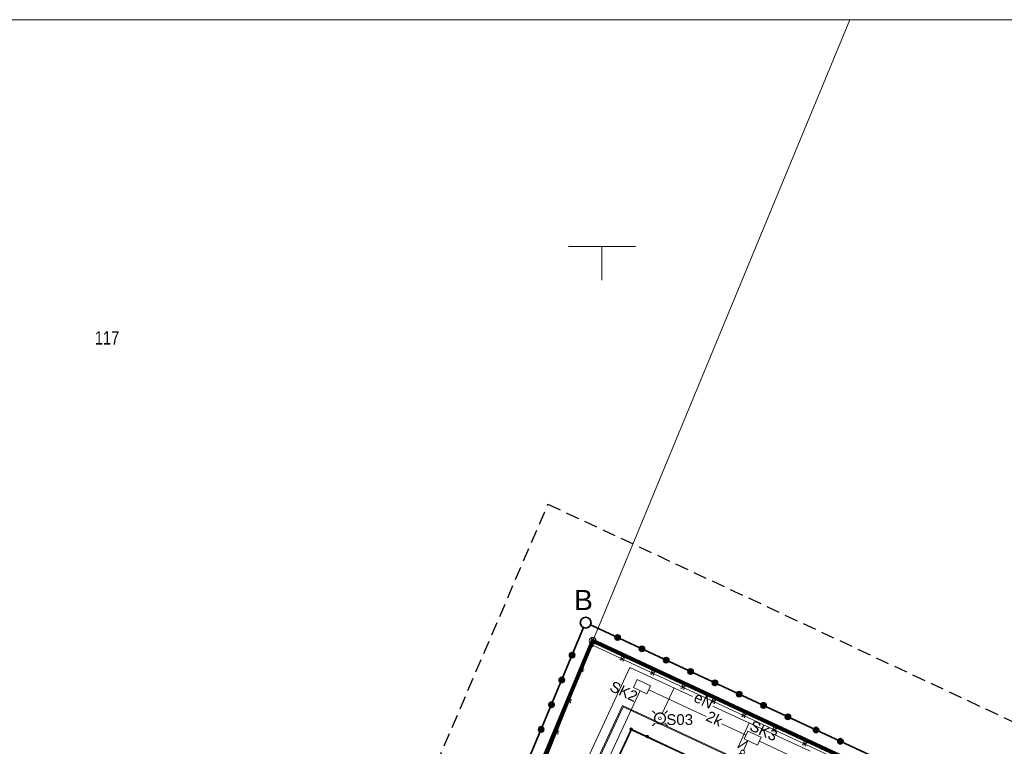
# Model space of a CAD drawing. Header units: millimetres. Extents: x -1269 to 2805, y -3872 to -312.
# Tile 12 of 19: x -1176 to -1103, y -3402 to -3348. Entities that reach past the tile are written whole.
import ezdxf
from ezdxf.enums import TextEntityAlignment as Align

# ---------------------------------------------------------------- set-up
doc = ezdxf.new("R2010")
doc.units = ezdxf.units.MM
for name, pattern in [('BORDER2', [22.225, 6.35, -3.175, 6.35, -3.175, 0, -3.175]), ('HIDDEN', [9.525, 6.35, -3.175]), ('L_0_04', [1.5, 1, -0.5])]:
    doc.linetypes.add(name, pattern=pattern)
doc.layers.get('0').update_dxf_attribs({"lineweight": 5})
for name, color, linetype, lineweight in [('A_boisko reflektory', 74, 'Continuous', 5), ('A_chodnik', 132, 'Continuous', 5), ('A_granica obszaru opracowania', 5, 'Continuous', 5), ('A_latarnie', 22, 'Continuous', 5), ('A_mapa vector', 253, 'Continuous', 5), ('A_ogrodzenie 1_2m', 24, 'Continuous', 5), ('A_ogrodzenie 2_4m', 45, 'Continuous', 5), ('A_pzt granica działki', 1, 'BORDER2', 5), ('IE_kk', 30, 'Continuous', 5), ('IE_nn', 240, 'Continuous', 5)]:
    doc.layers.add(name, color=color, linetype=linetype, lineweight=lineweight)
doc.styles.add('Arial', font='Arial.ttf')
doc.styles.get("Standard").update_dxf_attribs({"font": 'arial.ttf'})

# ---------------------------------------------------------------- blocks, each defined once
blk = doc.blocks.new('L_0_02_1')
at = {"color": 0}
blk.add_point((0, 0), dxfattribs=at)
blk = doc.blocks.new('L_0_02_2')
at = {"color": 0}
blk.add_point((0, 0), dxfattribs=at)
blk = doc.blocks.new('zw$F0AB')
at = {"layer": 'A_mapa vector', "linetype": 'CONTINUOUS', "lineweight": 0}
for p, q in [((135.767, 198.237), (154.933, 244.523)), ((85.147, 76.857), (135.767, 198.237)), ((135.767, 198.237), (177.927, 178.597))]:
    blk.add_line(p, q, dxfattribs=at)
at = {"layer": 'A_mapa vector', "color": 8, "linetype": 'ByBlock'}
blk.add_lwpolyline([(0, 244.523), (327.069, 244.523), (327.069, 0), (0, 0)], close=True, dxfattribs=at)
at = {"layer": 'A_mapa vector', "color": 8, "linetype": 'Continuous', "lineweight": 0, "flags": 128}
for points in [[(133.957, 227.617), (138.957, 227.617)], [(133.957, 227.617), (138.957, 227.617)], [(136.457, 225.117), (136.457, 227.617)], [(136.457, 225.117), (136.457, 227.617)]]:
    blk.add_lwpolyline(points, dxfattribs=at)
at = {"layer": 'A_mapa vector', "color": 8, "linetype": 'L_0_04', "lineweight": 25, "flags": 128}
blk.add_lwpolyline([(132.437, 208.417), (272.317, 142.967), (227.227, 59.257), (127.107, 42.427), (76.327, 77.727)], close=True, dxfattribs=at)
at = {"layer": 'A_mapa vector', "color": 8, "linetype": 'Continuous', "lineweight": 0}
blk.add_circle((135.767, 198.237), 0.25, dxfattribs=at)
at = {"layer": 'A_mapa vector', "color": 8}
blk.add_point((135.345, 197.044), dxfattribs=at)
at = {"layer": 'A_mapa vector', "color": 8, "linetype": 'Continuous', "xscale": 0.5, "yscale": 0.5, "zscale": 0.5}
for name, rotation in [('L_0_02_1', 67.51), ('L_0_02_1', 335.02), ('L_0_02_2', 247.36)]:
    blk.add_blockref(name, (135.767, 198.237), dxfattribs=dict(at, rotation=rotation))
at = {"layer": 'A_mapa vector', "color": 8, "style": 'Arial', "width": 0.78}
blk.add_text('117', height=1, dxfattribs=at).set_placement((98.667, 221.307), align=Align.TOP_LEFT)
blk = doc.blocks.new('zw$72B4')
at = {"layer": 'A_ogrodzenie 2_4m'}
for p, q in [((0.05, -0.05), (-0.05, 0.05)), ((-0.05, -0.05), (0.05, 0.05))]:
    blk.add_line(p, q, dxfattribs=at)
at = {"layer": 'A_ogrodzenie 2_4m', "linetype": 'HIDDEN', "ltscale": 0.01}
blk.add_lwpolyline([(-0.12, 0.12), (-0.12, -0.12), (0.12, -0.12), (0.12, 0.12)], close=True, dxfattribs=at)
at = {"layer": 'A_ogrodzenie 2_4m'}
blk.add_lwpolyline([(-0.05, 0.05), (-0.05, -0.05), (0.05, -0.05), (0.05, 0.05)], close=True, dxfattribs=at)
blk = doc.blocks.new('zw$4BF9')
at = {"layer": 'A_ogrodzenie 2_4m'}
blk.add_lwpolyline([(11.145, 8.054), (11.145, 8.054), (-89.687, 55.026), (-87.993, 59.248), (-87.56, 60.239), (-75.488, 90.173), (-59.845, 129.157), (-17.974, 109.652), (59.053, 73.799), (29.362, 14.847), (23.382, 7.169)], dxfattribs=at)
for p, rotation in [((-59.845, 129.157), 68.13611809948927), ((-57.579, 128.101), 65.02180580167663), ((-60.592, 127.296), 68.13611809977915), ((-55.313, 127.046), 65.02180580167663), ((-53.047, 125.99), 65.02180580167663), ((-61.523, 124.976), 68.13611809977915), ((-50.78, 124.934), 65.02180580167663), ((-48.514, 123.878), 65.02180580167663), ((-62.454, 122.655), 68.13611809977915), ((-46.248, 122.823), 65.02180580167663), ((-43.982, 121.767), 65.02180580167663)]:
    blk.add_blockref('zw$72B4', p, dxfattribs=dict(at, rotation=rotation))
blk = doc.blocks.new('zw$CE70')
at = {"layer": 'A_boisko reflektory'}
h = blk.add_hatch(color=256, dxfattribs=at)
h.dxf.hatch_style = 1
h.paths.add_polyline_path([(-0.875, 1.516), (-0.792, 2.372), (-1.658, 1.872)])
h = blk.add_hatch(color=256, dxfattribs=at)
h.dxf.hatch_style = 1
h.paths.add_polyline_path([(0.875, 1.516), (1.658, 1.872), (0.792, 2.372)])
for p, q in [((-0.114, 0.097), (-0.568, 0.884)), ((-0.027, 0.147), (-0.482, 0.934)), ((0.027, 0.147), (0.482, 0.934)), ((0.114, 0.097), (0.568, 0.884))]:
    blk.add_line(p, q, dxfattribs=at)
for points in [[(-1.658, 1.872), (-0.792, 2.372), (-0.092, 1.159), (-0.958, 0.659)], [(1.658, 1.872), (0.792, 2.372), (0.092, 1.159), (0.958, 0.659)]]:
    blk.add_lwpolyline(points, close=True, dxfattribs=at)
for points in [[(-1.658, 1.872), (-0.875, 1.516), (-0.792, 2.372)], [(0.792, 2.372), (0.875, 1.516), (1.658, 1.872)]]:
    blk.add_lwpolyline(points, dxfattribs=at)
blk.add_circle((0, 0), 0.15, dxfattribs=at)
blk = doc.blocks.new('zw$B760')
at = {"layer": 'A_ogrodzenie 1_2m'}
h = blk.add_hatch(color=256, dxfattribs=at)
h.dxf.hatch_style = 1
edge = h.paths.add_edge_path()
edge.add_ellipse((0, 0), major_axis=(0.1, 0), ratio=1, start_angle=0, end_angle=360)
blk.add_circle((0, 0), 0.1, dxfattribs=at)
blk = doc.blocks.new('zw$7FD1')
at = {"layer": 'A_ogrodzenie 1_2m'}
for p, q in [((-91.814, 41.094), (-86.308, 52.915)), ((-91.778, 41.078), (-86.289, 52.862)), ((-86.308, 52.915), (-51.59, 36.742)), ((-86.289, 52.862), (-51.571, 36.689)), ((-91.751, 41.065), (-86.274, 52.822)), ((-86.274, 52.822), (-51.556, 36.649))]:
    blk.add_line(p, q, dxfattribs=at)
for p in [(-86.298, 52.888), (-85.12, 52.339)]:
    blk.add_blockref('zw$B760', p, dxfattribs=at)
blk = doc.blocks.new('zw$354D')
at = {"layer": 'A_granica obszaru opracowania', "linetype": 'Continuous', "lineweight": 35}
h = blk.add_hatch(color=5, dxfattribs=at)
h.dxf.hatch_style = 1
edge = h.paths.add_edge_path()
edge.add_ellipse((0, 0), major_axis=(20, 0), ratio=1, start_angle=0, end_angle=360)
at = {"layer": 'A_granica obszaru opracowania', "color": 5, "linetype": 'Continuous', "lineweight": 35}
blk.add_circle((0, 0), 20, dxfattribs=at)
blk = doc.blocks.new('zw$4BE7')
at = {"layer": 'A_latarnie'}
for p, q in [((-0.354, 0.354), (-0.566, 0.566)), ((0.354, 0.354), (0.566, 0.566)), ((-0.566, -0.566), (-0.354, -0.354)), ((0.566, -0.566), (0.354, -0.354))]:
    blk.add_line(p, q, dxfattribs=at)
at = {"layer": 'A_latarnie', "const_width": 0.1}
blk.add_lwpolyline([(0.152, -0.37, 0.831927), (-0.009, 0.4, 1.202028), (0.152, -0.37)], format="xyb", dxfattribs=at)
at = {"layer": 'A_latarnie'}
blk.add_lwpolyline([(0.038, -0.093, 0.05, 0.05, 0.831927), (-0.002, 0.1, 0.05, 0.05, 1.202028)], format="xyseb", close=True, dxfattribs=at)

msp = doc.modelspace()

# ---------------------------------------------------------------- block references
at = {"layer": 'A_mapa vector'}
msp.add_blockref('zw$F0AB', (-1269.4, -3592.493), dxfattribs=at)

# ---------------------------------------------------------------- next in the draw order: linework, layer by layer
at = {"layer": 'A_chodnik'}
msp.add_lwpolyline([(-1059.577, -3521.294), (-1062.583, -3515.53), (-1163.233, -3468.643), (-1159.326, -3459.026), (-1146.163, -3430.768), (-1147.704, -3430.051), (-1145.947, -3426.28), (-1144.406, -3426.998), (-1131.4, -3399.078), (-1095.839, -3415.644), (-1094.876, -3413.577), (-1069.767, -3425.274), (-1070.73, -3427.341), (-1037.345, -3442.893), (-1036.559, -3441.207), (-1019.518, -3449.146), (-1050.275, -3515.171), (-1049.901, -3516.249)], close=True, dxfattribs=at)
msp.add_lwpolyline([(-1144.367, -3427.104), (-1131.361, -3399.185), (-1095.8, -3415.75), (-1094.838, -3413.684), (-1069.873, -3425.313), (-1070.836, -3427.38), (-1037.306, -3443), (-1036.521, -3441.314), (-1019.624, -3449.185), (-1050.361, -3515.166), (-1049.972, -3516.286)], dxfattribs=at)
at = {"layer": 'A_granica obszaru opracowania', "color": 5, "linetype": 'Continuous', "lineweight": 35}
for points in [[(-1177.696, -3497.317), (-1134.308, -3393.279)], [(-1133.792, -3393.079), (-1091.05, -3412.989), (-1013.485, -3449.093)]]:
    msp.add_lwpolyline(points, dxfattribs=at)
msp.add_circle((-1134.154, -3392.91), 0.4, dxfattribs=at)
at = {"layer": 'A_mapa vector', "linetype": 'CONTINUOUS', "lineweight": 0}
msp.add_line((-1184.252, -3515.636), (-1133.632, -3394.256), dxfattribs=at)
at = {"layer": 'A_ogrodzenie 2_4m'}
msp.add_lwpolyline([(-1062.707, -3515.66), (-1062.707, -3515.66), (-1163.539, -3468.688), (-1161.844, -3464.466), (-1161.411, -3463.475), (-1149.339, -3433.541), (-1133.697, -3394.557), (-1091.826, -3414.062), (-1014.798, -3449.915), (-1044.489, -3508.867), (-1050.47, -3516.545)], dxfattribs=at)
msp.add_lwpolyline([(-1062.707, -3515.66), (-1062.707, -3515.66), (-1163.539, -3468.688), (-1161.844, -3464.466), (-1161.411, -3463.475), (-1149.339, -3433.541), (-1133.697, -3394.557), (-1091.826, -3414.062), (-1014.798, -3449.915), (-1044.489, -3508.867), (-1050.47, -3516.545)], dxfattribs=at)
at = {"layer": 'A_pzt granica działki', "ltscale": 0.2, "const_width": 0.3}
msp.add_lwpolyline([(-1133.632, -3394.256), (-1091.472, -3413.896), (-1014.472, -3449.736), (-1032.202, -3485.606), (-1044.172, -3509.806), (-1049.972, -3516.286), (-1059.752, -3521.386), (-1151.452, -3537.776), (-1184.252, -3515.636)], close=True, dxfattribs=at)
at = {"layer": 'IE_kk'}
for p, q in [((-1130.312, -3397.15), (-1130.586, -3397.739)), ((-1129.315, -3397.615), (-1130.312, -3397.15)), ((-1139, -3417.103), (-1130.088, -3397.972)), ((-1129.589, -3398.204), (-1130.586, -3397.739)), ((-1129.315, -3397.615), (-1129.589, -3398.204)), ((-1125.174, -3399.902), (-1129.452, -3397.909)), ((-1122.206, -3401.285), (-1124.002, -3400.448)), ((-1122.069, -3400.99), (-1122.343, -3401.579)), ((-1121.072, -3401.455), (-1122.069, -3400.99)), ((-1122.058, -3401.712), (-1122.816, -3402.228)), ((-1122.391, -3402.426), (-1122.058, -3401.712)), ((-1121.346, -3402.044), (-1122.343, -3401.579)), ((-1121.072, -3401.455), (-1121.346, -3402.044)), ((-1114.866, -3404.704), (-1121.209, -3401.749))]:
    msp.add_line(p, q, dxfattribs=at)
at = {"layer": 'IE_nn'}
for p, q in [((-1130.853, -3396.247), (-1139.184, -3414.129)), ((-1130.853, -3396.247), (-1126.201, -3398.412)), ((-1128.448, -3399.681), (-1127.563, -3397.778)), ((-1124.67, -3399.124), (-1117.433, -3402.493)), ((-1122.816, -3402.228), (-1121.959, -3400.386))]:
    msp.add_line(p, q, dxfattribs=at)

# ---------------------------------------------------------------- next in the draw order: block references
at = {"layer": 'A_boisko reflektory', "rotation": 155.0218058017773}
msp.add_blockref('zw$CE70', (-1122.454, -3402.562), dxfattribs=at)
at = {"layer": 'A_granica obszaru opracowania', "xscale": 0.01, "yscale": 0.01, "zscale": 0.01}
for p, rotation in [((-1131.777, -3394.016), 169.6385873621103), ((-1135.164, -3395.33), 81.96700096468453), ((-1129.964, -3394.861), 169.6385873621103), ((-1128.151, -3395.705), 169.6385873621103), ((-1126.338, -3396.549), 169.6385873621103), ((-1135.934, -3397.176), 81.96700096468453), ((-1124.525, -3397.393), 169.6385873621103), ((-1122.712, -3398.237), 169.6385873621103), ((-1136.703, -3399.022), 81.96700096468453), ((-1120.899, -3399.081), 169.6385873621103), ((-1119.086, -3399.926), 169.6385873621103), ((-1137.473, -3400.868), 81.96700096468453), ((-1116.986, -3400.903), 169.6385873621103), ((-1115.172, -3401.748), 169.6385873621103)]:
    msp.add_blockref('zw$354D', p, dxfattribs=dict(at, rotation=rotation))
at = {"layer": 'A_latarnie', "xscale": -1, "rotation": 179.9999999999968}
msp.add_blockref('zw$4BE7', (-1128.617, -3400.044), dxfattribs=at)
at = {"layer": 'A_ogrodzenie 1_2m'}
msp.add_blockref('zw$7FD1', (-1044.458, -3453.734), dxfattribs=at)
at = {"layer": 'A_ogrodzenie 2_4m'}
msp.add_blockref('zw$4BF9', (-1073.851, -3523.714), dxfattribs=at)

# ---------------------------------------------------------------- next in the draw order: texts
at = {"layer": 'A_granica obszaru opracowania', "color": 5, "linetype": 'Continuous', "lineweight": 35, "insert": (-1134.316, -3391.222), "char_height": 1.5, "width": 1.9172, "attachment_point": 5}
msp.add_mtext('B', dxfattribs=at)
at = {"layer": 'IE_kk'}
for s, p in [('SK2', (-1132.439, -3397.949)), ('2k', (-1125.265, -3400.171)), ('SK3', (-1122.016, -3400.882))]:
    msp.add_text(s, height=0.8, rotation=335.02181, dxfattribs=at).set_placement(p)
at = {"layer": 'IE_nn'}
msp.add_text('eN', height=0.8, rotation=335.02292, dxfattribs=at).set_placement((-1126.172, -3398.758))
at = {"layer": 'IE_nn', "color": 5}
msp.add_text('S03', height=0.8, dxfattribs=at).set_placement((-1128.143, -3400.533))

doc.saveas('drawing.dxf')
